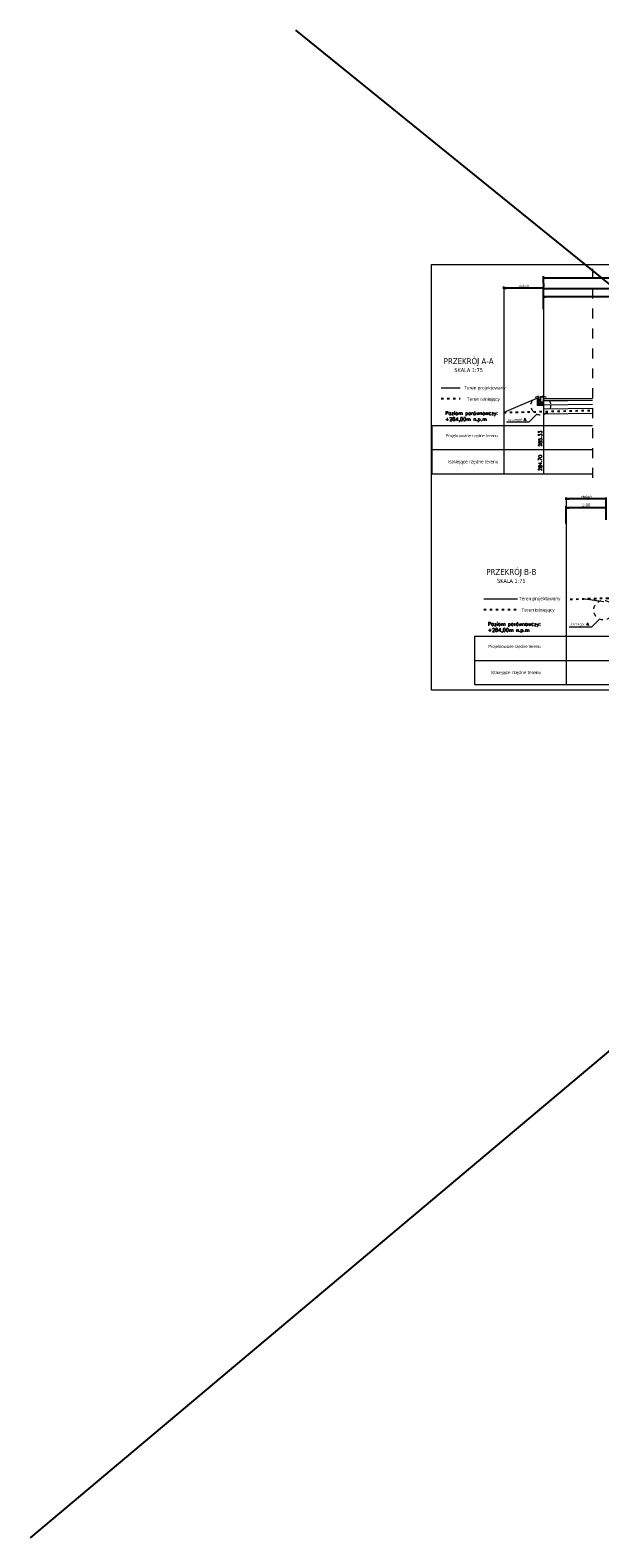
# Model space of a CAD drawing. Header units: metres. Extents: x 5509548 to 5517943, y 5680530 to 5684871.
# Tile 4 of 124: x 5516033 to 5516062, y 5683095 to 5683170. Entities that reach past the tile are written whole.
import ezdxf

# ---------------------------------------------------------------- set-up
doc = ezdxf.new("R2010")
doc.units = ezdxf.units.M
doc.linetypes.add('210', pattern=[1, 0.5, -0.5])
doc.linetypes.add('ACAD_ISO03W100', pattern=[30, 12, -18])
doc.layers.get('0').update_dxf_attribs({"linetype": 'CONTINUOUS', "lineweight": 18})
doc.layers.get('Defpoints').update_dxf_attribs({"linetype": 'CONTINUOUS'})
for name, color, linetype, lineweight in [('!D-chodnik', 7, 'CONTINUOUS', 25), ('!D_chodnik', 7, 'CONTINUOUS', 18), ('!D_droga_opis', 164, 'CONTINUOUS', 50), ('!D_wymiary', 7, 'CONTINUOUS', 35), ('0-18MM', 1, 'CONTINUOUS', 18), ('TEKST', 4, 'CONTINUOUS', 9)]:
    doc.layers.add(name, color=color, linetype=linetype, lineweight=lineweight)
for name, color, linetype in [('!D_TEKST', 7, 'CONTINUOUS'), ('0_35', 2, 'CONTINUOUS'), ('A-Rzędne', 210, 'CONTINUOUS'), ('AK-WYPEŁNIENIE', 8, 'CONTINUOUS')]:
    doc.layers.add(name, color=color, linetype=linetype)
doc.styles.add('ARIAL_droga', font='arial.ttf', dxfattribs={"height": 0.15})
doc.styles.add('simplex', font='simplex.shx')
doc.styles.get("Standard").update_dxf_attribs({"font": 'simplex.shx'})
doc.dimstyles.new('1_100_droga', dxfattribs={"dimscale": 0.3, "dimtxt": 0.15, "dimasz": 0.4, "dimexe": 0.25, "dimexo": 0.8, "dimgap": 0.1, "dimtad": 1, "dimzin": 0, "dimtxsty": 'ARIAL_droga', "dimblk": 'ARCHTICK', "dimcen": 0.09, "dimclrd": 251, "dimclre": 251, "dimclrt": 256, "dimadec": 0, "dimazin": 0, "dimtfac": 1, "dimtofl": 0, "dimtmove": 0, "dimatfit": 3, "dimfxl": 1, "dimtolj": 1, "dimtzin": 0, "dimarcsym": 0})

# ---------------------------------------------------------------- blocks, each defined once
blk = doc.blocks.new('_ARCHTICK')
at = {"color": 0, "linetype": 'ByBlock', "lineweight": -2}
blk.add_line((0, 0), (-1, 0), dxfattribs=at)
blk.add_solid([(0.4, 0.31), (0.31, 0.4), (-0.31, -0.4), (-0.4, -0.31)], dxfattribs=at)
blk = doc.blocks.new('*D481')
at = {"layer": '!D_wymiary', "color": 251, "lineweight": -2}
for p, q in [((5516060.352, 5683146.686), (5516060.352, 5683146.8)), ((5516062.352, 5683146.725), (5516060.352, 5683146.725)), ((5516062.352, 5683145.673), (5516062.352, 5683146.8))]:
    blk.add_line(p, q, dxfattribs=at)
at = {"layer": 'Defpoints', "color": 0, "linetype": 'ByBlock'}
for p in [(5516060.352, 5683146.725), (5516060.352, 5683146.446), (5516062.352, 5683145.433)]:
    blk.add_point(p, dxfattribs=at)
at = {"layer": '!D_wymiary', "color": 251, "linetype": 'ByBlock', "lineweight": -2, "xscale": 0.12, "yscale": 0.12, "zscale": 0.12, "rotation": 180}
blk.add_blockref('_ARCHTICK', (5516060.352, 5683146.725), dxfattribs=at)
at = {"layer": '!D_wymiary', "color": 251, "linetype": 'ByBlock', "lineweight": -2, "xscale": 0.12, "yscale": 0.12, "zscale": 0.12}
blk.add_blockref('_ARCHTICK', (5516062.352, 5683146.725), dxfattribs=at)
at = {"layer": '!D_wymiary', "linetype": 'ByBlock', "insert": (5516061.352, 5683146.832), "char_height": 0.15, "attachment_point": 5, "style": 'ARIAL_droga'}
blk.add_mtext('\\A1;{zieleń}', dxfattribs=at)
blk = doc.blocks.new('*D485')
at = {"layer": '!D_wymiary', "color": 251, "lineweight": -2}
for p, q in [((5516060.352, 5683145.493), (5516060.352, 5683146.36)), ((5516062.352, 5683146.285), (5516060.352, 5683146.285)), ((5516062.352, 5683146.058), (5516062.352, 5683146.21))]:
    blk.add_line(p, q, dxfattribs=at)
at = {"layer": 'Defpoints', "color": 0, "linetype": 'ByBlock'}
for p in [(5516060.352, 5683146.285), (5516062.352, 5683146.298), (5516060.352, 5683145.253)]:
    blk.add_point(p, dxfattribs=at)
at = {"layer": '!D_wymiary', "color": 251, "linetype": 'ByBlock', "lineweight": -2, "xscale": 0.12, "yscale": 0.12, "zscale": 0.12, "rotation": 180}
blk.add_blockref('_ARCHTICK', (5516060.352, 5683146.285), dxfattribs=at)
at = {"layer": '!D_wymiary', "color": 251, "linetype": 'ByBlock', "lineweight": -2, "xscale": 0.12, "yscale": 0.12, "zscale": 0.12}
blk.add_blockref('_ARCHTICK', (5516062.352, 5683146.285), dxfattribs=at)
at = {"layer": '!D_wymiary', "linetype": 'ByBlock', "insert": (5516061.352, 5683146.405), "char_height": 0.15, "attachment_point": 5, "style": 'ARIAL_droga'}
blk.add_mtext('\\A1;2,00', dxfattribs=at)
blk = doc.blocks.new('*D496')
at = {"layer": '!D_wymiary', "color": 251, "lineweight": -2}
for p, q in [((5516068.211, 5683156.867), (5516059.21, 5683156.867)), ((5516059.21, 5683156.639), (5516059.21, 5683156.792)), ((5516068.211, 5683157.019), (5516068.211, 5683156.942))]:
    blk.add_line(p, q, dxfattribs=at)
at = {"layer": 'Defpoints', "color": 0, "linetype": 'ByBlock'}
for p in [(5516059.21, 5683156.879), (5516059.21, 5683156.867), (5516068.211, 5683156.779)]:
    blk.add_point(p, dxfattribs=at)
at = {"layer": '!D_wymiary', "color": 251, "linetype": 'ByBlock', "lineweight": -2, "xscale": 0.12, "yscale": 0.12, "zscale": 0.12, "rotation": 180}
blk.add_blockref('_ARCHTICK', (5516059.21, 5683156.867), dxfattribs=at)
at = {"layer": '!D_wymiary', "color": 251, "linetype": 'ByBlock', "lineweight": -2, "xscale": 0.12, "yscale": 0.12, "zscale": 0.12}
blk.add_blockref('_ARCHTICK', (5516068.211, 5683156.867), dxfattribs=at)
at = {"layer": '!D_wymiary', "linetype": 'ByBlock', "insert": (5516063.71, 5683156.987), "char_height": 0.15, "attachment_point": 5, "style": 'ARIAL_droga'}
blk.add_mtext('\\A1;24,60', dxfattribs=at)
blk = doc.blocks.new('*D497')
at = {"layer": '!D_wymiary', "color": 251, "lineweight": -2}
for p, q in [((5516057.21, 5683157.267), (5516057.21, 5683157.382)), ((5516059.21, 5683157.307), (5516057.21, 5683157.307)), ((5516059.21, 5683156.255), (5516059.21, 5683157.382))]:
    blk.add_line(p, q, dxfattribs=at)
at = {"layer": 'Defpoints', "color": 0, "linetype": 'ByBlock'}
for p in [(5516057.21, 5683157.307), (5516057.21, 5683157.027), (5516059.21, 5683156.015)]:
    blk.add_point(p, dxfattribs=at)
at = {"layer": '!D_wymiary', "color": 251, "linetype": 'ByBlock', "lineweight": -2, "xscale": 0.12, "yscale": 0.12, "zscale": 0.12, "rotation": 180}
blk.add_blockref('_ARCHTICK', (5516057.21, 5683157.307), dxfattribs=at)
at = {"layer": '!D_wymiary', "color": 251, "linetype": 'ByBlock', "lineweight": -2, "xscale": 0.12, "yscale": 0.12, "zscale": 0.12}
blk.add_blockref('_ARCHTICK', (5516059.21, 5683157.307), dxfattribs=at)
at = {"layer": '!D_wymiary', "linetype": 'ByBlock', "insert": (5516058.21, 5683157.413), "char_height": 0.15, "attachment_point": 5, "style": 'ARIAL_droga'}
blk.add_mtext('\\A1;{zieleń}', dxfattribs=at)
blk = doc.blocks.new('*D498')
at = {"layer": '!D_wymiary', "color": 251, "lineweight": -2}
for p, q in [((5516059.21, 5683157.536), (5516059.21, 5683157.371)), ((5516059.21, 5683157.296), (5516113.323, 5683157.296)), ((5516113.323, 5683155.079), (5516113.323, 5683157.371))]:
    blk.add_line(p, q, dxfattribs=at)
at = {"layer": 'Defpoints', "color": 0, "linetype": 'ByBlock'}
for p in [(5516059.21, 5683157.296), (5516113.323, 5683157.296), (5516113.323, 5683154.839)]:
    blk.add_point(p, dxfattribs=at)
at = {"layer": '!D_wymiary', "color": 251, "linetype": 'ByBlock', "lineweight": -2, "xscale": 0.12, "yscale": 0.12, "zscale": 0.12, "rotation": 180}
blk.add_blockref('_ARCHTICK', (5516059.21, 5683157.296), dxfattribs=at)
at = {"layer": '!D_wymiary', "color": 251, "linetype": 'ByBlock', "lineweight": -2, "xscale": 0.12, "yscale": 0.12, "zscale": 0.12}
blk.add_blockref('_ARCHTICK', (5516113.323, 5683157.296), dxfattribs=at)
at = {"layer": '!D_wymiary', "linetype": 'ByBlock', "insert": (5516086.267, 5683157.423), "char_height": 0.15, "attachment_point": 5, "style": 'ARIAL_droga'}
blk.add_mtext('\\A1;{droga}', dxfattribs=at)
blk = doc.blocks.new('*D503')
at = {"layer": '!D_wymiary', "color": 251, "lineweight": -2}
for p, q in [((5516059.21, 5683157.536), (5516059.211, 5683157.905)), ((5516059.211, 5683157.83), (5516113.335, 5683157.743)), ((5516113.334, 5683157.449), (5516113.335, 5683157.818))]:
    blk.add_line(p, q, dxfattribs=at)
at = {"layer": 'Defpoints', "color": 0, "linetype": 'ByBlock'}
for p in [(5516059.21, 5683157.296), (5516113.334, 5683157.209), (5516113.335, 5683157.743)]:
    blk.add_point(p, dxfattribs=at)
at = {"layer": '!D_wymiary', "color": 251, "linetype": 'ByBlock', "lineweight": -2, "xscale": 0.12, "yscale": 0.12, "zscale": 0.12}
for p, rotation in [((5516059.211, 5683157.83), 179.9074667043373), ((5516113.335, 5683157.743), 359.9074667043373)]:
    blk.add_blockref('_ARCHTICK', p, dxfattribs=dict(at, rotation=rotation))
at = {"layer": '!D_wymiary', "linetype": 'ByBlock', "insert": (5516086.273, 5683157.906), "char_height": 0.15, "attachment_point": 5, "rotation": 359.90747, "style": 'ARIAL_droga'}
blk.add_mtext('\\A1;100,26', dxfattribs=at)

msp = doc.modelspace()

# ---------------------------------------------------------------- hatches: boundary and pattern name
at = {"layer": 'AK-WYPEŁNIENIE', "lineweight": 15}
h = msp.add_hatch(dxfattribs=at)
h.set_pattern_fill('ANSI32', color=256, scale=0.005, angle=180, style=0)
h.set_pattern_definition([(45, (-1059526.266983, 108220.005896), (-0.033675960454, 0.033675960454), []), (45, (-1059526.244533, 108220.005896), (-0.033675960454, 0.033675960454), [])])
h.paths.add_polyline_path([(5516059.06, 5683151.562), (5516059.06, 5683151.602), (5516059.06, 5683151.733), (5516058.985, 5683151.752), (5516058.91, 5683151.752), (5516058.91, 5683151.412), (5516059.21, 5683151.412), (5516059.21, 5683151.562)])
h.paths.add_polyline_path([(5516059.06, 5683151.733), (5516059.06, 5683151.752), (5516058.985, 5683151.752)], flags=17)

# ---------------------------------------------------------------- linework, layer by layer
at = {"layer": '!D-chodnik', "color": 7, "linetype": 'ACAD_ISO03W100', "ltscale": 0.01}
for points in [[(5516054.071, 5683151.758), (5516055.025, 5683151.758)], [(5516057.21, 5683151.065), (5516061.67, 5683151.174)], [(5516056.214, 5683141.177), (5516057.908, 5683141.177)], [(5516073.352, 5683141.619), (5516062.459, 5683141.732), (5516060.352, 5683141.669)]]:
    msp.add_lwpolyline(points, dxfattribs=at)
at = {"layer": '!D_chodnik', "color": 1}
for points in [[(5516059.296, 5683157.303), (5516059.31, 5683157.303)], [(5516059.196, 5683152.304), (5516059.21, 5683152.304)], [(5516059.198, 5683152.404), (5516059.21, 5683152.404)], [(5516061.438, 5683146.721), (5516061.452, 5683146.721)]]:
    msp.add_lwpolyline(points, dxfattribs=at)
at = {"color": 7, "linetype": 'Continuous'}
for p, q in [((5516053.598, 5683150.414), (5516061.67, 5683150.414)), ((5516056.364, 5683150.414), (5516061.67, 5683150.414)), ((5516057.343, 5683150.414), (5516061.67, 5683150.414)), ((5516055.74, 5683139.832), (5516073.352, 5683139.832)), ((5516058.506, 5683139.832), (5516073.352, 5683139.832)), ((5516059.485, 5683139.832), (5516073.352, 5683139.832))]:
    msp.add_line(p, q, dxfattribs=at)
msp.add_lwpolyline([(5516053.579, 5683158.492), (5516114.779, 5683158.492), (5516114.779, 5683137.117), (5516053.579, 5683137.117)], close=True)
for points in [[(5516053.598, 5683150.414), (5516053.598, 5683147.987)], [(5516055.74, 5683139.832), (5516055.74, 5683137.405)]]:
    msp.add_lwpolyline(points, dxfattribs=at)
at = {"color": 7}
for points in [[(5516053.598, 5683149.2), (5516061.67, 5683149.2)], [(5516053.598, 5683147.987), (5516061.67, 5683147.987)], [(5516055.74, 5683138.619), (5516073.352, 5683138.619)], [(5516055.74, 5683137.405), (5516073.352, 5683137.405)]]:
    msp.add_lwpolyline(points, dxfattribs=at)
at = {"layer": '0-18MM', "linetype": '210'}
msp.add_line((5516061.67, 5683158.279), (5516061.67, 5683147.494), dxfattribs=at)
at = {"layer": '0-18MM'}
for p, q in [((5516057.21, 5683157.307), (5516057.21, 5683147.987)), ((5516059.21, 5683157.307), (5516059.21, 5683147.987)), ((5516060.352, 5683146.725), (5516060.352, 5683137.405))]:
    msp.add_line(p, q, dxfattribs=at)
at = {"layer": '0-18MM', "ltscale": 50000}
for points in [[(5516054.071, 5683152.295), (5516055.025, 5683152.295)], [(5516059.06, 5683151.842), (5516057.21, 5683151.065)], [(5516061.67, 5683151.768), (5516059.21, 5683151.744)], [(5516061.67, 5683151.688), (5516059.211, 5683151.664)], [(5516061.67, 5683151.658), (5516059.211, 5683151.634)], [(5516061.67, 5683151.458), (5516059.213, 5683151.434)], [(5516061.67, 5683151.258), (5516059.215, 5683151.234)], [(5516061.67, 5683151.008), (5516059.217, 5683150.984)], [(5516056.213, 5683141.713), (5516057.908, 5683141.713)], [(5516062.232, 5683141.564), (5516061.291, 5683141.697)]]:
    msp.add_lwpolyline(points, dxfattribs=at)
at = {"layer": '0_35', "lineweight": 15}
for points in [[(5516059.209, 5683151.412), (5516058.909, 5683151.412), (5516058.909, 5683151.752), (5516059.059, 5683151.752)], [(5516059.06, 5683151.842), (5516059.18, 5683151.842), (5516059.21, 5683151.742)], [(5516059.18, 5683151.842), (5516059.06, 5683151.842), (5516059.06, 5683151.602), (5516059.21, 5683151.602), (5516059.21, 5683151.742)], [(5516059.21, 5683151.564), (5516059.06, 5683151.564)]]:
    msp.add_lwpolyline(points, dxfattribs=at)
at = {"layer": 'A-Rzędne', "color": 1, "linetype": 'ByBlock'}
for points in [[(5516046.756, 5683170.257), (5516116.737, 5683113.587)], [(5516114.835, 5683163.031), (5516033.444, 5683094.571)]]:
    msp.add_lwpolyline(points, dxfattribs=at)
at = {"layer": 'TEKST'}
for points in [[(5516058.477, 5683150.57), (5516057.353, 5683150.57), (5516057.353, 5683150.57)], [(5516058.477, 5683150.57), (5516058.875, 5683150.972)], [(5516061.619, 5683140.292), (5516062.018, 5683140.694)], [(5516061.619, 5683140.292), (5516060.495, 5683140.292), (5516060.495, 5683140.292)]]:
    msp.add_lwpolyline(points, dxfattribs=at)
at = {"layer": 'TEKST', "linetype": '210', "ltscale": 0.4}
for centre in [(5516059.073, 5683151.421), (5516062.215, 5683141.142)]:
    msp.add_circle(centre, 0.49, dxfattribs=at)

# ---------------------------------------------------------------- texts
at = {"layer": '!D_droga_opis', "color": 4, "attachment_point": 2, "rotation": 0}
for s, insert, char_height, width in [('{\\fTahoma|b0|i0|c238|p0;\\H2x;PRZEKRÓJ A-A\\P\\H0.6667x;SKALA 1:75}', (5516055.449, 5683153.792), 0.15, 3.45701), ('{\\fArial|b0|i0|c238|p34;Teren projektowany}', (5516056.264, 5683152.389), 0.17, 2.68646), ('{\\fArial|b0|i0|c238|p34;Teren istniejący}', (5516056.186, 5683151.821), 0.17, 2.68646), ('{\\fTahoma|b0|i0|c238|p0;\\H2x;PRZEKRÓJ B-B\\P\\H0.6667x;SKALA 1:75}', (5516057.591, 5683143.211), 0.15, 3.45701), ('{\\fArial|b0|i0|c238|p34;Teren projektowany}', (5516059.012, 5683141.807), 0.17, 2.68646), ('{\\fArial|b0|i0|c238|p34;Teren istniejący}', (5516058.934, 5683141.239), 0.17, 2.68646)]:
    msp.add_mtext(s, dxfattribs=dict(at, insert=insert, char_height=char_height, width=width))
at = {"layer": '!D_TEKST', "width": 8.38047, "attachment_point": 1, "rotation": 0}
for s, insert, char_height in [('{\\fArial|b0|i0|c238|p34;\\C4;Projektowane rzędne terenu}', (5516054.295, 5683149.976), 0.15), ('{\\fArial|b0|i0|c238|p34;\\C4;Istniejące rzędne terenu}', (5516054.409, 5683148.68), 0.17), ('{\\fArial|b0|i0|c238|p34;\\C4;Projektowane rzędne terenu}', (5516056.437, 5683139.395), 0.15), ('{\\fArial|b0|i0|c238|p34;\\C4;Istniejące rzędne terenu}', (5516056.551, 5683138.099), 0.17)]:
    msp.add_mtext(s, dxfattribs=dict(at, insert=insert, char_height=char_height))
at = {"layer": '0-18MM', "char_height": 0.18, "width": 8.38047, "attachment_point": 1, "rotation": 0}
for insert in [(5516054.275, 5683151.119), (5516056.418, 5683140.537)]:
    msp.add_mtext('{\\C4;Poziom porównawczy:\\P+284,00m n.p.m}', dxfattribs=dict(at, insert=insert))
at = {"layer": '0-18MM', "char_height": 0.17, "width": 8.38047, "attachment_point": 1, "rotation": 90, "style": 'simplex'}
for s, insert in [('285.33', (5516058.961, 5683149.347)), ('284.70', (5516058.961, 5683148.133))]:
    msp.add_mtext(s, dxfattribs=dict(at, insert=insert))
at = {"layer": 'TEKST', "char_height": 0.13, "width": 2.63887, "attachment_point": 1, "rotation": 360, "style": 'simplex'}
for insert in [(5516057.423, 5683150.78), (5516060.565, 5683140.502)]:
    msp.add_mtext('szczegół A', dxfattribs=dict(at, insert=insert))

# ---------------------------------------------------------------- dimensions: what is measured, and where the dimension line sits
at = {"layer": '!D_wymiary'}
dim = msp.add_aligned_dim(p1=(5516059.21, 5683157.296), p2=(5516113.334, 5683157.209), distance=0.534, text='100,26', dimstyle='1_100_droga', override={"dimblk": 'ARCHTICK', "dimtmove": 1}, dxfattribs=at)
dim.commit()
dim.dimension.update_dxf_attribs({"geometry": '*D503', "text_midpoint": (5516086.273, 5683157.906)})
at = {"layer": '!D_wymiary', "color": 1}
dim = msp.add_linear_dim(base=(5516057.21, 5683157.307), p1=(5516059.21, 5683156.015), p2=(5516057.21, 5683157.027), text='{zieleń}', dimstyle='1_100_droga', override={"dimtxsty": 'ARIAL_droga', "dimblk": 'ARCHTICK', "dimtmove": 1}, dxfattribs=at)
dim.commit()
dim.dimension.update_dxf_attribs({"geometry": '*D497', "text_midpoint": (5516058.21, 5683157.413)})
at = {"layer": '!D_wymiary'}
for base, p1, p2, text, override, picture, middle in [((5516113.323, 5683157.296), (5516059.21, 5683157.296), (5516113.323, 5683154.839), '{droga}', {"dimblk": 'ARCHTICK', "dimtmove": 1}, '*D498', (5516086.267, 5683157.423)), ((5516059.21, 5683156.867), (5516068.211, 5683156.779), (5516059.21, 5683156.879), '24,60', {"dimtxsty": 'ARIAL_droga', "dimtmove": 1}, '*D496', (5516063.71, 5683156.987)), ((5516060.352, 5683146.725), (5516062.352, 5683145.433), (5516060.352, 5683146.446), '{zieleń}', {"dimblk": 'ARCHTICK', "dimtmove": 1}, '*D481', (5516061.352, 5683146.832))]:
    dim = msp.add_linear_dim(base=base, p1=p1, p2=p2, text=text, dimstyle='1_100_droga', override=override, dxfattribs=at)
    dim.commit()
    dim.dimension.update_dxf_attribs({"geometry": picture, "text_midpoint": middle})
dim = msp.add_linear_dim(base=(5516060.352, 5683146.285), p1=(5516062.352, 5683146.298), p2=(5516060.352, 5683145.253), dimstyle='1_100_droga', override={"dimblk": 'ARCHTICK', "dimtmove": 1}, dxfattribs=at)
dim.commit()
dim.dimension.update_dxf_attribs({"geometry": '*D485', "text_midpoint": (5516061.352, 5683146.405)})

doc.saveas('drawing.dxf')
